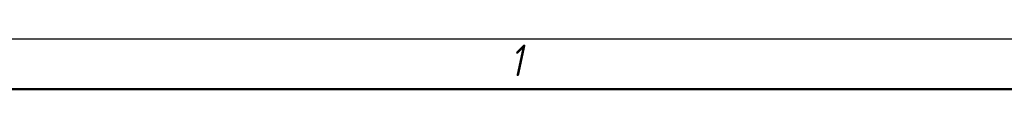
# Model space of a CAD drawing. Header units: millimetres. Extents: x -4813 to 10023, y -389 to 1491.
# Tile 30 of 32: x 1064 to 1457, y 1168 to 1188. Entities that reach past the tile are written whole.
import ezdxf

# ---------------------------------------------------------------- set-up
doc = ezdxf.new("R2010")
doc.units = ezdxf.units.MM
doc.header["$LTSCALE"] = 4
doc.layers.add('Кромка (ГОСТ)', color=7, linetype='Continuous', lineweight=50)
doc.styles.add('Альтернативный текст (ГОСТ)', font='arial.ttf', dxfattribs={"width": 0.8})

# ---------------------------------------------------------------- blocks, each defined once
blk = doc.blocks.new('Рамки ГОСТ - Рамка')
at = {"layer": 'Кромка (ГОСТ)', "lineweight": 25}
blk.add_line((0, 297), (420, 297), dxfattribs=at)
at = {"layer": 'Кромка (ГОСТ)'}
blk.add_line((415, 292), (20, 292), dxfattribs=at)
at = {"layer": 'Кромка (ГОСТ)', "insert": (315.02, 296.443), "char_height": 3.17, "width": 5.23268, "attachment_point": 1, "style": 'Альтернативный текст (ГОСТ)'}
blk.add_mtext('\\fGOST Common|b0|i1;{\\H3.1700;1}', dxfattribs=at)

msp = doc.modelspace()

# ---------------------------------------------------------------- block references
at = {"xscale": 4, "yscale": 4, "zscale": 4}
msp.add_blockref('Рамки ГОСТ - Рамка', (0, 0), dxfattribs=at)

doc.saveas('drawing.dxf')
